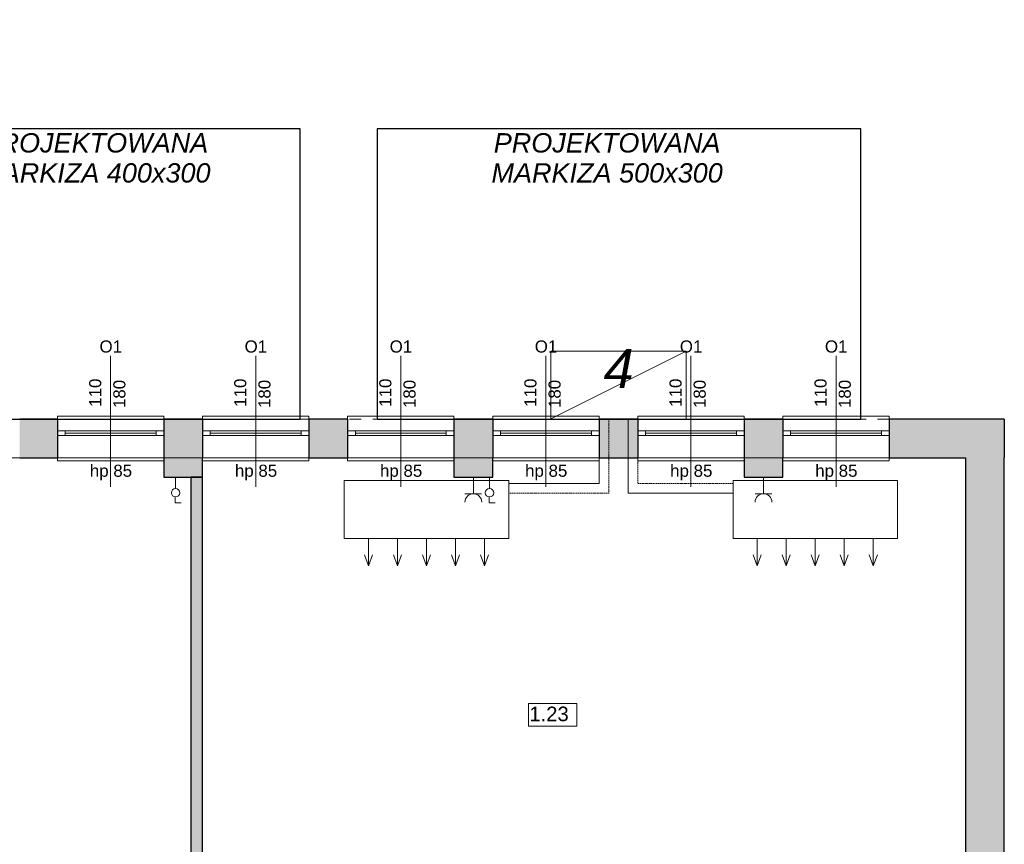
# Model space of a CAD drawing. Header units: centimetres. Extents: x -25572 to 23555, y -2435 to 15405.
# Tile 55 of 134: x 9923 to 10941, y 2460 to 3312. Entities that reach past the tile are written whole.
import ezdxf

# ---------------------------------------------------------------- set-up
doc = ezdxf.new("R2010")
doc.units = ezdxf.units.CM
doc.header["$MEASUREMENT"] = 0
doc.linetypes.add('DASHED', pattern=[1.905, 1.27, -0.635])
doc.linetypes.add('Przerywana', pattern=[24, 12, -12])
for name, color, linetype, lineweight in [('820-G Rysunki Obrazki_Nr_pióra__10', 7, 'Continuous', 13), ('820-G Rysunki Obrazki_Nr_pióra__20', 1, 'Continuous', 13), ('820-G Rysunki Obrazki_Nr_pióra__4', 7, 'Continuous', 13), ('Nowe_210-A Pomieszczenia_Nr_pióra__41', 7, 'Continuous', 15), ('Nowe_220-A Ściany_Nr_pióra__19', 255, 'Continuous', 0), ('Nowe_220-A Ściany_Nr_pióra__23', 7, 'Continuous', 15), ('Nowe_220-A Ściany_Nr_pióra__27', 7, 'Continuous', 25), ('Nowe_220-A Ściany_Nr_pióra__3', 7, 'Continuous', 13), ('Nowe_220-A Ściany_Nr_pióra__7', 7, 'Continuous', 13), ('Nowe_299-A Wymiary Opisy_Nr_pióra__161', 7, 'Continuous', 5), ('Nowe_299-A Wymiary Opisy_Nr_pióra__41', 7, 'Continuous', 15), ('Nowe_450-K Stropy_Nr_pióra__21', 7, 'Continuous', 25), ('Nowe_450-K Stropy_Nr_pióra__89', 7, 'Continuous', 13)]:
    doc.layers.add(name, color=color, linetype=linetype, lineweight=lineweight)
for name, color, linetype, lineweight, true_color in [('820-G Rysunki Obrazki_Nr_pióra__5', 7, 'Continuous', 13, 0x40a5ff), ('Nowe_199-Z Wymiary i opisy_Nr_pióra__81', 7, 'Continuous', 13, 0x6a6a6a), ('Nowe_220-A Ściany_Nr_pióra__45', 7, 'Continuous', 15, 0x40a5ff)]:
    doc.layers.add(name, color=color, linetype=linetype, lineweight=lineweight, true_color=true_color)
doc.layers.add('Nowe_299-A Wymiary Opisy', color=7, linetype='Continuous')
doc.styles.add('STYL_AUTOMATYCZNY_11', font='arial.ttf')
doc.styles.add('STYL_AUTOMATYCZNY_5', font='arial.ttf')
doc.styles.add('STYL_AUTOMATYCZNY_6', font='arial.ttf')
doc.dimstyles.new('STYL_AUTOMATYCZNY__1', dxfattribs={"dimtxt": 20, "dimasz": 5.7, "dimexe": 0.18, "dimexo": 0.0625, "dimgap": 0, "dimtad": 1, "dimtih": 1, "dimtoh": 1, "dimdec": 0, "dimzin": 0, "dimdsep": 46, "dimtxsty": 'STYL_AUTOMATYCZNY_11', "dimblk": 'ARROWHEAD_2', "dimblk1": 'ARROWHEAD_2', "dimblk2": 'ARROWHEAD_2', "dimcen": 0.09, "dimse1": 1, "dimse2": 1, "dimclrd": 7, "dimclre": 7, "dimclrt": 7, "dimadec": 1, "dimazin": 0, "dimtfac": 1, "dimtdec": 4, "dimtmove": 0, "dimatfit": 3, "dimfxl": 0, "dimtolj": 1, "dimtzin": 0, "dimarcsym": 0})
doc.dimstyles.new('STYL_AUTOMATYCZNY__3', dxfattribs={"dimtxt": 20, "dimasz": 5.7, "dimexe": 0.18, "dimexo": 0.0625, "dimgap": 0, "dimtad": 1, "dimtih": 1, "dimtoh": 1, "dimdec": 0, "dimzin": 0, "dimdsep": 46, "dimtxsty": 'STYL_AUTOMATYCZNY_11', "dimblk": 'ARROWHEAD_2', "dimblk1": 'ARROWHEAD_2', "dimblk2": 'ARROWHEAD_2', "dimcen": 0.09, "dimse1": 1, "dimse2": 1, "dimclrd": 7, "dimclre": 7, "dimclrt": 7, "dimadec": 1, "dimazin": 0, "dimtfac": 1, "dimtdec": 4, "dimtmove": 2, "dimatfit": 3, "dimfxl": 0, "dimtolj": 1, "dimtzin": 0, "dimarcsym": 0})

# ---------------------------------------------------------------- blocks, each defined once
blk = doc.blocks.new('*D21')
at = {"layer": 'Nowe_299-A Wymiary Opisy_Nr_pióra__161', "color": 7, "linetype": 'Continuous', "lineweight": 5}
for p, q in [((10210.5, 4981.1), (10214.2, 4981.1)), ((10216.3, 4984.8), (10212, 4977.3)), ((10214.2, 4975.4), (10214.2, 4986.7)), ((10214.2, 4981.1), (10528.8, 4981.1)), ((10526.6, 4977.3), (10530.9, 4984.8)), ((10528.8, 4975.4), (10528.8, 4986.7)), ((10528.8, 4981.1), (10532.4, 4981.1))]:
    blk.add_line(p, q, dxfattribs=at)
at = {"layer": 'Nowe_299-A Wymiary Opisy_Nr_pióra__41', "color": 7, "lineweight": 15, "insert": (10348.6, 4985.1), "char_height": 20, "attachment_point": 7, "style": 'STYL_AUTOMATYCZNY_11'}
blk.add_mtext('\\A1;{\\pql;\\fArial|b0|i0|c238|p0;\\W1.000000;315}', dxfattribs=at)
blk = doc.blocks.new('ARROWHEAD_2')
at = {"color": 0, "linetype": 'Continuous', "lineweight": 0}
for p, q in [((0, 0), (-1, 0)), ((-0.38, -0.66), (0.38, 0.66))]:
    blk.add_line(p, q, dxfattribs=at)
blk = doc.blocks.new('*D30')
at = {"layer": 'Nowe_299-A Wymiary Opisy_Nr_pióra__161', "color": 7, "linetype": 'Continuous', "lineweight": 5}
for p, q in [((10210.6, 5134.8), (10214.3, 5134.8)), ((10216.5, 5138.5), (10212.1, 5131)), ((10214.3, 5129.1), (10214.3, 5140.4)), ((10214.3, 5134.8), (10367.4, 5134.8)), ((10369.5, 5138.5), (10365.2, 5131)), ((10367.4, 5129.1), (10367.4, 5140.4))]:
    blk.add_line(p, q, dxfattribs=at)
at = {"layer": 'Nowe_299-A Wymiary Opisy_Nr_pióra__41', "color": 7, "lineweight": 15, "char_height": 20, "attachment_point": 7, "style": 'STYL_AUTOMATYCZNY_11'}
for s, insert in [('\\A1;{\\pql;\\fArial|b0|i0|c238|p0;\\W1.000000;153}', (10252.7, 5138.8)), ('\\A1;{\\pql;\\fArial|b0|i0|c238|p0;\\W1.000000;12}', (10334.7, 5138.8))]:
    blk.add_mtext(s, dxfattribs=dict(at, insert=insert))
blk = doc.blocks.new('*D31')
at = {"layer": 'Nowe_299-A Wymiary Opisy_Nr_pióra__161', "color": 7, "linetype": 'Continuous', "lineweight": 5}
for p, q in [((10369.5, 5138.5), (10365.2, 5131)), ((10367.4, 5129.1), (10367.4, 5140.4)), ((10367.4, 5134.8), (10379.4, 5134.8)), ((10381.5, 5138.5), (10377.2, 5131)), ((10379.4, 5129.1), (10379.4, 5140.4))]:
    blk.add_line(p, q, dxfattribs=at)
blk = doc.blocks.new('*D32')
at = {"layer": 'Nowe_299-A Wymiary Opisy_Nr_pióra__161', "color": 7, "linetype": 'Continuous', "lineweight": 5}
for p, q in [((10381.5, 5138.5), (10377.2, 5131)), ((10379.4, 5129.1), (10379.4, 5140.4)), ((10379.4, 5134.8), (10504.8, 5134.8)), ((10502.6, 5131), (10506.9, 5138.5)), ((10504.8, 5129.1), (10504.8, 5140.4)), ((10504.8, 5134.8), (10508.4, 5134.8))]:
    blk.add_line(p, q, dxfattribs=at)
at = {"layer": 'Nowe_299-A Wymiary Opisy_Nr_pióra__41', "color": 7, "lineweight": 15, "insert": (10396.1, 5138.8), "char_height": 20, "attachment_point": 7, "style": 'STYL_AUTOMATYCZNY_11'}
blk.add_mtext('\\A1;{\\pql;\\fArial|b0|i0|c238|p0;\\W1.000000;125}', dxfattribs=at)
blk = doc.blocks.new('*D33')
at = {"layer": 'Nowe_299-A Wymiary Opisy_Nr_pióra__161', "color": 7, "linetype": 'Continuous', "lineweight": 5}
for p, q in [((10375.7, 5314.7), (10379.4, 5314.7)), ((10381.5, 5318.4), (10377.2, 5310.9)), ((10379.4, 5309.1), (10379.4, 5320.3)), ((10379.4, 5314.7), (10528.8, 5314.7)), ((10526.6, 5310.9), (10530.9, 5318.4)), ((10528.8, 5309.1), (10528.8, 5320.3)), ((10528.8, 5314.7), (10532.4, 5314.7))]:
    blk.add_line(p, q, dxfattribs=at)
at = {"layer": 'Nowe_299-A Wymiary Opisy_Nr_pióra__41', "color": 7, "lineweight": 15, "insert": (10431.2, 5318.7), "char_height": 20, "attachment_point": 7, "style": 'STYL_AUTOMATYCZNY_11'}
blk.add_mtext('\\A1;{\\pql;\\fArial|b0|i0|c238|p0;\\W1.000000;149}', dxfattribs=at)
blk = doc.blocks.new('*D34')
at = {"layer": 'Nowe_299-A Wymiary Opisy_Nr_pióra__161', "color": 7, "linetype": 'Continuous', "lineweight": 5}
for p, q in [((10375.7, 5216.1), (10379.4, 5216.1)), ((10381.5, 5219.8), (10377.2, 5212.3)), ((10379.4, 5210.4), (10379.4, 5221.7)), ((10379.4, 5216.1), (10504.5, 5216.1)), ((10502.4, 5212.3), (10506.7, 5219.8)), ((10504.5, 5210.4), (10504.5, 5221.7)), ((10504.5, 5216.1), (10508.2, 5216.1))]:
    blk.add_line(p, q, dxfattribs=at)
at = {"layer": 'Nowe_299-A Wymiary Opisy_Nr_pióra__41', "color": 7, "lineweight": 15, "insert": (10419.1, 5220.1), "char_height": 20, "attachment_point": 7, "style": 'STYL_AUTOMATYCZNY_11'}
blk.add_mtext('\\A1;{\\pql;\\fArial|b0|i0|c238|p0;\\W1.000000;125}', dxfattribs=at)
blk = doc.blocks.new('*D36')
at = {"layer": 'Nowe_299-A Wymiary Opisy_Nr_pióra__161', "color": 7, "linetype": 'Continuous', "lineweight": 5}
for p, q in [((10302.7, 5029.9), (10306.4, 5029.9)), ((10308.5, 5033.7), (10304.2, 5026.2)), ((10306.4, 5024.3), (10306.4, 5035.6)), ((10306.4, 5029.9), (10504.8, 5029.9)), ((10502.6, 5026.2), (10506.9, 5033.7)), ((10504.8, 5024.3), (10504.8, 5035.6)), ((10504.8, 5029.9), (10508.4, 5029.9))]:
    blk.add_line(p, q, dxfattribs=at)
at = {"layer": 'Nowe_299-A Wymiary Opisy_Nr_pióra__41', "color": 7, "lineweight": 15, "insert": (10382.7, 5033.9), "char_height": 20, "attachment_point": 7, "style": 'STYL_AUTOMATYCZNY_11'}
blk.add_mtext('\\A1;{\\pql;\\fArial|b0|i0|c238|p0;\\W1.000000;198}', dxfattribs=at)

msp = doc.modelspace()

# ---------------------------------------------------------------- hatches: boundary and pattern name
at = {"layer": 'Nowe_220-A Ściany_Nr_pióra__19', "linetype": 'Continuous', "lineweight": 0}
for points in [[(9923.4, 2899.3), (9923.4, 2859.3), (9962.4, 2859.3), (9962.4, 2899.3)], [(10072.4, 2899.3), (10072.4, 2839.3), (10112.4, 2839.3), (10112.4, 2899.3)], [(10222.4, 2899.3), (10222.4, 2859.3), (10262.4, 2859.3), (10262.4, 2899.3)], [(10372.4, 2899.3), (10372.4, 2839.3), (10412.4, 2839.3), (10412.4, 2899.3)], [(10522.4, 2899.3), (10522.4, 2859.3), (10562.4, 2859.3), (10562.4, 2899.3)], [(10672.4, 2899.3), (10672.4, 2839.3), (10712.4, 2839.3), (10712.4, 2899.3)], [(10822.4, 2899.3), (10822.4, 2859.3), (10901.4, 2859.3), (10901.4, 2899.3)], [(10901.4, 2899.3), (10901.4, 2282.3), (10941.4, 2282.3), (10941.4, 2899.3)], [(10100.4, 2839.3), (10100.4, 2282.3), (10112.4, 2282.3), (10112.4, 2839.3)]]:
    msp.add_hatch(color=255, dxfattribs=at).paths.add_polyline_path(points)

# ---------------------------------------------------------------- linework, layer by layer
at = {"layer": '820-G Rysunki Obrazki_Nr_pióra__20', "color": 1, "linetype": 'Continuous', "lineweight": 13}
for points in [[(10612.4, 2899.3), (10472.4, 2899.4), (10472.4, 2969.4), (10612.4, 2969.4), (10612.3, 2899.3)], [(10612.4, 2969.4), (10472.4, 2899.4)], [(10522.4, 2899.3), (10522.4, 2832.6), (10429, 2832.6)], [(10552.4, 2899.3), (10552.4, 2822.6), (10660.9, 2822.6)], [(10284, 2775.9), (10284, 2747.8), (10279.8, 2759.1)], [(10284, 2775.9), (10284, 2747.8), (10288.2, 2759.1)], [(10314, 2775.9), (10314, 2747.8), (10309.8, 2759.1)], [(10314, 2775.9), (10314, 2747.8), (10318.2, 2759.1)], [(10344, 2775.9), (10344, 2747.8), (10339.8, 2759.1)], [(10344, 2775.9), (10344, 2747.8), (10348.2, 2759.1)], [(10374, 2775.9), (10374, 2747.8), (10369.8, 2759.1)], [(10374, 2775.9), (10374, 2747.8), (10378.2, 2759.1)], [(10404, 2775.9), (10404, 2747.8), (10399.8, 2759.1)], [(10404, 2775.9), (10404, 2747.8), (10408.2, 2759.1)], [(10685.9, 2775.9), (10685.9, 2747.8), (10681.7, 2759.1)], [(10685.9, 2775.9), (10685.9, 2747.8), (10690.1, 2759.1)], [(10715.9, 2775.9), (10715.9, 2747.8), (10711.7, 2759.1)], [(10715.9, 2775.9), (10715.9, 2747.8), (10720.1, 2759.1)], [(10745.9, 2775.9), (10745.9, 2747.8), (10741.7, 2759.1)], [(10745.9, 2775.9), (10745.9, 2747.8), (10750.1, 2759.1)], [(10775.9, 2775.9), (10775.9, 2747.8), (10771.7, 2759.1)], [(10775.9, 2775.9), (10775.9, 2747.8), (10780.1, 2759.1)], [(10805.9, 2775.9), (10805.9, 2747.8), (10801.7, 2759.1)], [(10805.9, 2775.9), (10805.9, 2747.8), (10810.1, 2759.1)]]:
    msp.add_lwpolyline(points, dxfattribs=at)
for points in [[(10429, 2835.9), (10429, 2775.9), (10259, 2775.9), (10259, 2835.9)], [(10830.9, 2835.9), (10830.9, 2775.9), (10660.9, 2775.9), (10660.9, 2835.9)]]:
    msp.add_lwpolyline(points, close=True, dxfattribs=at)
at = {"layer": '820-G Rysunki Obrazki_Nr_pióra__4', "color": 7, "linetype": 'Continuous', "lineweight": 13}
for p, q in [((10084.5, 2837.3), (10084.5, 2839.3)), ((10084.5, 2827.4), (10084.5, 2837.3)), ((10392.4, 2822), (10392.4, 2839.3)), ((10409.1, 2837.3), (10409.1, 2839.3)), ((10409.1, 2827.4), (10409.1, 2837.3)), ((10692.4, 2822), (10692.4, 2839.3)), ((10401, 2822), (10383.7, 2822)), ((10701, 2822), (10683.7, 2822)), ((10084, 2812.8), (10084, 2818.7)), ((10084.2, 2812.8), (10090.2, 2812.8)), ((10408.6, 2812.8), (10408.6, 2818.7)), ((10408.7, 2812.8), (10414.8, 2812.8))]:
    msp.add_line(p, q, dxfattribs=at)
for centre in [(10084.5, 2823.2), (10409.1, 2823.2)]:
    msp.add_circle(centre, 4.33, dxfattribs=at)
for centre in [(10392.4, 2813.4), (10692.4, 2813.4)]:
    msp.add_arc(centre, 8.66, 0, 180, dxfattribs=at)
at = {"layer": '820-G Rysunki Obrazki_Nr_pióra__5', "color": 161, "linetype": 'DASHED', "lineweight": 13, "true_color": 0x40a5ff}
for points in [[(10532.4, 2899.3), (10532.4, 2822.6), (10429, 2822.6)], [(10562.4, 2899.3), (10562.4, 2832.6), (10660.9, 2832.6)]]:
    msp.add_lwpolyline(points, dxfattribs=at)
at = {"layer": 'Nowe_210-A Pomieszczenia_Nr_pióra__41', "color": 7, "linetype": 'Continuous', "lineweight": 15}
for p, q in [((10449.5, 2605.5), (10499.5, 2605.5)), ((10449.5, 2582), (10449.5, 2605.5)), ((10499.5, 2605.5), (10499.5, 2582)), ((10499.5, 2582), (10449.5, 2582))]:
    msp.add_line(p, q, dxfattribs=at)
at = {"layer": 'Nowe_220-A Ściany_Nr_pióra__23', "color": 7, "linetype": 'Continuous', "lineweight": 15}
for p, q in [((9962.4, 2887.3), (9970.4, 2887.3)), ((9970.4, 2882.3), (9962.4, 2882.3)), ((9970.4, 2887.3), (9970.4, 2882.3)), ((10064.4, 2882.3), (10064.4, 2887.3)), ((10064.4, 2887.3), (10072.4, 2887.3)), ((10072.4, 2882.3), (10064.4, 2882.3)), ((10112.4, 2887.3), (10120.4, 2887.3)), ((10120.4, 2882.3), (10112.4, 2882.3)), ((10120.4, 2887.3), (10120.4, 2882.3)), ((10214.4, 2882.3), (10214.4, 2887.3)), ((10214.4, 2887.3), (10222.4, 2887.3)), ((10222.4, 2882.3), (10214.4, 2882.3)), ((10262.4, 2887.3), (10270.4, 2887.3)), ((10270.4, 2882.3), (10262.4, 2882.3)), ((10270.4, 2887.3), (10270.4, 2882.3)), ((10364.4, 2882.3), (10364.4, 2887.3)), ((10364.4, 2887.3), (10372.4, 2887.3)), ((10372.4, 2882.3), (10364.4, 2882.3)), ((10412.4, 2887.3), (10420.4, 2887.3)), ((10420.4, 2882.3), (10412.4, 2882.3)), ((10420.4, 2887.3), (10420.4, 2882.3)), ((10514.4, 2882.3), (10514.4, 2887.3)), ((10514.4, 2887.3), (10522.4, 2887.3)), ((10522.4, 2882.3), (10514.4, 2882.3)), ((10562.4, 2887.3), (10570.4, 2887.3)), ((10570.4, 2882.3), (10562.4, 2882.3)), ((10570.4, 2887.3), (10570.4, 2882.3)), ((10664.4, 2882.3), (10664.4, 2887.3)), ((10664.4, 2887.3), (10672.4, 2887.3)), ((10672.4, 2882.3), (10664.4, 2882.3)), ((10712.4, 2887.3), (10720.4, 2887.3)), ((10720.4, 2882.3), (10712.4, 2882.3)), ((10720.4, 2887.3), (10720.4, 2882.3)), ((10814.4, 2882.3), (10814.4, 2887.3)), ((10814.4, 2887.3), (10822.4, 2887.3)), ((10822.4, 2882.3), (10814.4, 2882.3))]:
    msp.add_line(p, q, dxfattribs=at)
at = {"layer": 'Nowe_220-A Ściany_Nr_pióra__27', "color": 7, "linetype": 'Continuous', "lineweight": 25}
for p, q in [((9962.4, 2899.3), (9962.4, 2887.3)), ((9962.4, 2899.3), (9962.4, 2887.3)), ((10072.4, 2899.3), (10072.4, 2887.3)), ((10072.4, 2899.3), (10072.4, 2887.3)), ((10112.4, 2899.3), (10112.4, 2887.3)), ((10112.4, 2899.3), (10112.4, 2887.3)), ((10222.4, 2899.3), (10222.4, 2887.3)), ((10222.4, 2899.3), (10222.4, 2887.3)), ((10262.4, 2899.3), (10262.4, 2887.3)), ((10262.4, 2899.3), (10262.4, 2887.3)), ((10372.4, 2899.3), (10372.4, 2887.3)), ((10372.4, 2899.3), (10372.4, 2887.3)), ((10412.4, 2899.3), (10412.4, 2887.3)), ((10412.4, 2899.3), (10412.4, 2887.3)), ((10522.4, 2899.3), (10522.4, 2887.3)), ((10522.4, 2899.3), (10522.4, 2887.3)), ((10562.4, 2899.3), (10562.4, 2887.3)), ((10562.4, 2899.3), (10562.4, 2887.3)), ((10672.4, 2899.3), (10672.4, 2887.3)), ((10672.4, 2899.3), (10672.4, 2887.3)), ((10712.4, 2899.3), (10712.4, 2887.3)), ((10712.4, 2899.3), (10712.4, 2887.3)), ((10822.4, 2899.3), (10822.4, 2887.3)), ((10822.4, 2899.3), (10822.4, 2887.3)), ((9962.4, 2887.3), (9962.4, 2882.3)), ((9962.4, 2887.3), (9962.4, 2882.3)), ((9962.4, 2887.3), (9962.4, 2882.3)), ((9962.4, 2882.3), (9962.4, 2859.3)), ((9962.4, 2882.3), (9962.4, 2859.3)), ((10072.4, 2887.3), (10072.4, 2882.3)), ((10072.4, 2887.3), (10072.4, 2882.3)), ((10072.4, 2887.3), (10072.4, 2882.3)), ((10072.4, 2882.3), (10072.4, 2859.3)), ((10072.4, 2882.3), (10072.4, 2859.3)), ((10112.4, 2887.3), (10112.4, 2882.3)), ((10112.4, 2887.3), (10112.4, 2882.3)), ((10112.4, 2887.3), (10112.4, 2882.3)), ((10112.4, 2882.3), (10112.4, 2859.3)), ((10112.4, 2882.3), (10112.4, 2859.3)), ((10222.4, 2887.3), (10222.4, 2882.3)), ((10222.4, 2887.3), (10222.4, 2882.3)), ((10222.4, 2887.3), (10222.4, 2882.3)), ((10222.4, 2882.3), (10222.4, 2859.3)), ((10222.4, 2882.3), (10222.4, 2859.3)), ((10262.4, 2887.3), (10262.4, 2882.3)), ((10262.4, 2887.3), (10262.4, 2882.3)), ((10262.4, 2887.3), (10262.4, 2882.3)), ((10262.4, 2882.3), (10262.4, 2859.3)), ((10262.4, 2882.3), (10262.4, 2859.3)), ((10372.4, 2887.3), (10372.4, 2882.3)), ((10372.4, 2887.3), (10372.4, 2882.3)), ((10372.4, 2887.3), (10372.4, 2882.3)), ((10372.4, 2882.3), (10372.4, 2859.3)), ((10372.4, 2882.3), (10372.4, 2859.3)), ((10412.4, 2887.3), (10412.4, 2882.3)), ((10412.4, 2887.3), (10412.4, 2882.3)), ((10412.4, 2887.3), (10412.4, 2882.3)), ((10412.4, 2882.3), (10412.4, 2859.3)), ((10412.4, 2882.3), (10412.4, 2859.3)), ((10522.4, 2887.3), (10522.4, 2882.3)), ((10522.4, 2887.3), (10522.4, 2882.3)), ((10522.4, 2887.3), (10522.4, 2882.3)), ((10522.4, 2882.3), (10522.4, 2859.3)), ((10522.4, 2882.3), (10522.4, 2859.3)), ((10562.4, 2887.3), (10562.4, 2882.3)), ((10562.4, 2887.3), (10562.4, 2882.3)), ((10562.4, 2887.3), (10562.4, 2882.3)), ((10562.4, 2882.3), (10562.4, 2859.3)), ((10562.4, 2882.3), (10562.4, 2859.3)), ((10672.4, 2887.3), (10672.4, 2882.3)), ((10672.4, 2887.3), (10672.4, 2882.3)), ((10672.4, 2887.3), (10672.4, 2882.3)), ((10672.4, 2882.3), (10672.4, 2859.3)), ((10672.4, 2882.3), (10672.4, 2859.3)), ((10712.4, 2887.3), (10712.4, 2882.3)), ((10712.4, 2887.3), (10712.4, 2882.3)), ((10712.4, 2887.3), (10712.4, 2882.3)), ((10712.4, 2882.3), (10712.4, 2859.3)), ((10712.4, 2882.3), (10712.4, 2859.3)), ((10822.4, 2887.3), (10822.4, 2882.3)), ((10822.4, 2887.3), (10822.4, 2882.3)), ((10822.4, 2887.3), (10822.4, 2882.3)), ((10822.4, 2882.3), (10822.4, 2859.3)), ((10822.4, 2882.3), (10822.4, 2859.3))]:
    msp.add_line(p, q, dxfattribs=at)
for points in [[(9962.4, 2899.3), (9923.4, 2899.3)], [(10112.4, 2899.3), (10072.4, 2899.3)], [(10262.4, 2899.3), (10222.4, 2899.3)], [(10412.4, 2899.3), (10372.4, 2899.3)], [(10562.4, 2899.3), (10522.4, 2899.3)], [(10712.4, 2899.3), (10672.4, 2899.3)], [(10901.4, 2899.3), (10822.4, 2899.3)], [(10941.4, 2899.3), (10901.4, 2899.3)], [(9923.4, 2859.3), (9962.4, 2859.3)], [(10072.4, 2859.3), (10072.4, 2839.3)], [(10112.4, 2839.3), (10112.4, 2859.3)], [(10222.4, 2859.3), (10262.4, 2859.3)], [(10372.4, 2859.3), (10372.4, 2839.3)], [(10412.4, 2839.3), (10412.4, 2859.3)], [(10522.4, 2859.3), (10562.4, 2859.3)], [(10672.4, 2859.3), (10672.4, 2839.3)], [(10712.4, 2839.3), (10712.4, 2859.3)], [(10822.4, 2859.3), (10901.4, 2859.3)], [(10901.4, 2859.3), (10901.4, 2282.3)], [(10941.4, 2282.3), (10941.4, 2859.3)], [(10072.4, 2839.3), (10112.4, 2839.3)], [(10100.4, 2839.3), (10100.4, 2282.3)], [(10112.4, 2839.3), (10100.4, 2839.3)], [(10112.4, 2282.3), (10112.4, 2839.3)], [(10372.4, 2839.3), (10412.4, 2839.3)], [(10672.4, 2839.3), (10712.4, 2839.3)]]:
    msp.add_lwpolyline(points, dxfattribs=at)
at = {"layer": 'Nowe_220-A Ściany_Nr_pióra__3', "color": 7, "linetype": 'Continuous', "lineweight": 13}
for p, q in [((10072.4, 2902.3), (9962.4, 2902.3)), ((9962.4, 2902.3), (9962.4, 2899.3)), ((10072.4, 2899.3), (10072.4, 2902.3)), ((10222.4, 2902.3), (10112.4, 2902.3)), ((10112.4, 2902.3), (10112.4, 2899.3)), ((10222.4, 2899.3), (10222.4, 2902.3)), ((10372.4, 2902.3), (10262.4, 2902.3)), ((10262.4, 2902.3), (10262.4, 2899.3)), ((10372.4, 2899.3), (10372.4, 2902.3)), ((10522.4, 2902.3), (10412.4, 2902.3)), ((10412.4, 2902.3), (10412.4, 2899.3)), ((10522.4, 2899.3), (10522.4, 2902.3)), ((10672.4, 2902.3), (10562.4, 2902.3)), ((10562.4, 2902.3), (10562.4, 2899.3)), ((10672.4, 2899.3), (10672.4, 2902.3)), ((10822.4, 2902.3), (10712.4, 2902.3)), ((10712.4, 2902.3), (10712.4, 2899.3)), ((10822.4, 2899.3), (10822.4, 2902.3)), ((9970.4, 2887.3), (10064.4, 2887.3)), ((10064.4, 2884.8), (9970.4, 2884.8)), ((10064.4, 2882.3), (9970.4, 2882.3)), ((10120.4, 2887.3), (10214.4, 2887.3)), ((10214.4, 2884.8), (10120.4, 2884.8)), ((10214.4, 2882.3), (10120.4, 2882.3)), ((10270.4, 2887.3), (10364.4, 2887.3)), ((10364.4, 2884.8), (10270.4, 2884.8)), ((10364.4, 2882.3), (10270.4, 2882.3)), ((10420.4, 2887.3), (10514.4, 2887.3)), ((10514.4, 2884.8), (10420.4, 2884.8)), ((10514.4, 2882.3), (10420.4, 2882.3)), ((10570.4, 2887.3), (10664.4, 2887.3)), ((10664.4, 2884.8), (10570.4, 2884.8)), ((10664.4, 2882.3), (10570.4, 2882.3)), ((10720.4, 2887.3), (10814.4, 2887.3)), ((10814.4, 2884.8), (10720.4, 2884.8)), ((10814.4, 2882.3), (10720.4, 2882.3)), ((9962.4, 2856.3), (9962.4, 2859.3)), ((10072.4, 2856.3), (9962.4, 2856.3)), ((10072.4, 2859.3), (10072.4, 2856.3)), ((10112.4, 2856.3), (10112.4, 2859.3)), ((10222.4, 2856.3), (10112.4, 2856.3)), ((10222.4, 2859.3), (10222.4, 2856.3)), ((10262.4, 2856.3), (10262.4, 2859.3)), ((10372.4, 2856.3), (10262.4, 2856.3)), ((10372.4, 2859.3), (10372.4, 2856.3)), ((10412.4, 2856.3), (10412.4, 2859.3)), ((10522.4, 2856.3), (10412.4, 2856.3)), ((10522.4, 2859.3), (10522.4, 2856.3)), ((10562.4, 2856.3), (10562.4, 2859.3)), ((10672.4, 2856.3), (10562.4, 2856.3)), ((10672.4, 2859.3), (10672.4, 2856.3)), ((10712.4, 2856.3), (10712.4, 2859.3)), ((10822.4, 2856.3), (10712.4, 2856.3)), ((10822.4, 2859.3), (10822.4, 2856.3))]:
    msp.add_line(p, q, dxfattribs=at)
at = {"layer": 'Nowe_220-A Ściany_Nr_pióra__3', "color": 7, "linetype": 'Przerywana', "lineweight": 13}
for p, q in [((10072.4, 2899.3), (9962.4, 2899.3)), ((10222.4, 2899.3), (10112.4, 2899.3)), ((10372.4, 2899.3), (10262.4, 2899.3)), ((10522.4, 2899.3), (10412.4, 2899.3)), ((10672.4, 2899.3), (10562.4, 2899.3)), ((10822.4, 2899.3), (10712.4, 2899.3)), ((10072.4, 2859.3), (9962.4, 2859.3)), ((10222.4, 2859.3), (10112.4, 2859.3)), ((10372.4, 2859.3), (10262.4, 2859.3)), ((10522.4, 2859.3), (10412.4, 2859.3)), ((10672.4, 2859.3), (10562.4, 2859.3)), ((10822.4, 2859.3), (10712.4, 2859.3))]:
    msp.add_line(p, q, dxfattribs=at)
at = {"layer": 'Nowe_220-A Ściany_Nr_pióra__45', "color": 161, "linetype": 'Continuous', "lineweight": 15, "true_color": 0x40a5ff}
for p, q in [((10017.4, 2964.5), (10017.4, 2829.3)), ((10167.4, 2964.5), (10167.4, 2829.3)), ((10317.4, 2964.5), (10317.4, 2829.3)), ((10467.4, 2964.5), (10467.4, 2829.3)), ((10617.4, 2964.5), (10617.4, 2829.3)), ((10767.4, 2964.5), (10767.4, 2829.3))]:
    msp.add_line(p, q, dxfattribs=at)
at = {"layer": 'Nowe_450-K Stropy_Nr_pióra__21', "color": 7, "linetype": 'Continuous', "lineweight": 25, "flags": 128}
for points in [[(9813.4, 2899.3), (10213.4, 2899.3), (10213.4, 3199.3), (9813.4, 3199.3)], [(9813.4, 2899.3), (10213.4, 2899.3), (10213.4, 3199.3), (9813.4, 3199.3)], [(10292.9, 2899.3), (10792.9, 2899.3), (10792.9, 3199.3), (10292.9, 3199.3)], [(10292.9, 2899.3), (10792.9, 2899.3), (10792.9, 3199.3), (10292.9, 3199.3)]]:
    msp.add_lwpolyline(points, close=True, dxfattribs=at)
msp.add_lwpolyline([(10941.4, 2899.3), (10941.4, 2859.3)], dxfattribs=at)
at = {"layer": 'Nowe_450-K Stropy_Nr_pióra__89', "color": 7, "linetype": 'Continuous', "lineweight": 13}
for points in [[(6369.4, 1683.3), (10868.8, 1683.3), (10868.8, 2282.3), (10901.4, 2282.3), (10901.4, 2859.3), (6369.4, 2859.3)], [(6369.4, 1683.3), (10868.8, 1683.3), (10868.8, 2282.3), (10901.4, 2282.3), (10901.4, 2859.3), (6369.4, 2859.3)], [(6369.4, 2859.3), (6369.4, 1683.3), (10868.8, 1683.3), (10868.8, 2282.3), (10901.4, 2282.3), (10901.4, 2859.3)]]:
    msp.add_lwpolyline(points, close=True, dxfattribs=at)

# ---------------------------------------------------------------- texts
at = {"layer": '820-G Rysunki Obrazki_Nr_pióra__10', "color": 7, "linetype": 'Continuous', "lineweight": 13, "insert": (10527.1, 2931.6), "char_height": 40, "attachment_point": 7, "style": 'STYL_AUTOMATYCZNY_5'}
msp.add_mtext('\\A1;{\\pql;\\fArial|b0|i1|c238|p0;\\W1.000000;4}', dxfattribs=at)
at = {"layer": 'Nowe_199-Z Wymiary i opisy_Nr_pióra__81', "color": 251, "linetype": 'Continuous', "lineweight": 13, "true_color": 0x6a6a6a, "char_height": 20, "width": 360.166, "attachment_point": 2, "line_spacing_factor": 0.931534, "style": 'STYL_AUTOMATYCZNY_5'}
for s, insert in [('\\A1;{\\pqc;\\fArial|b0|i1|c238|p0;\\W1.000000;PROJEKTOWANA MARKIZA\\fArial|b0|i1|c238|p0;\\W1.000000; 400x300}', (10001.1, 3194.8)), ('\\A1;{\\pqc;\\fArial|b0|i1|c238|p0;\\W1.000000;PROJEKTOWANA MARKIZA \\fArial|b0|i1|c238|p0;\\W1.000000;5\\fArial|b0|i1|c238|p0;\\W1.000000;00x300}', (10530.7, 3194.8))]:
    msp.add_mtext(s, dxfattribs=dict(at, insert=insert))
at = {"layer": 'Nowe_210-A Pomieszczenia_Nr_pióra__41', "color": 7, "linetype": 'Continuous', "lineweight": 15, "insert": (10474.5, 2602.1), "char_height": 15, "attachment_point": 2, "style": 'STYL_AUTOMATYCZNY_6'}
msp.add_mtext('\\A1;{\\pqc;\\pt0,25;\\fArial|b0|i0|c238|p0;\\W1.000000;1.23\\fArial|b0|i0|c238|p0;\\W1.000000;\\A1{\\H.66x;\\S^  ;}\\fArial|b0|i0|c238|p0;\\W1.000000;\\fArial|b0|i0|c238|p0;\\W1.000000;\\A1{\\H.66x;\\S^  ;}}', dxfattribs=at)
at = {"layer": 'Nowe_220-A Ściany_Nr_pióra__7', "color": 7, "linetype": 'Continuous', "lineweight": 13, "char_height": 12.5, "attachment_point": 7, "rotation": 90, "style": 'STYL_AUTOMATYCZNY_6'}
for s, insert in [('\\A1;{\\pql;\\pt0;\\fArial|b0|i0|c238|p0;\\W1.000000;110\\fArial|b0|i0|c238|p0;\\W1.000000;\\A1{\\H.66x;\\S^  ;}\\fArial|b0|i0|c238|p0;\\W1.000000;\\fArial|b0|i0|c238|p0;\\W1.000000;}', (10011.3, 2912)), ('\\A1;{\\pql;\\pt0;\\fArial|b0|i0|c238|p0;\\W1.000000;180\\fArial|b0|i0|c238|p0;\\W1.000000;\\A1{\\H.66x;\\S^  ;}\\fArial|b0|i0|c238|p0;\\W1.000000;\\fArial|b0|i0|c238|p0;\\W1.000000;}', (10036.3, 2910.7)), ('\\A1;{\\pql;\\pt0;\\fArial|b0|i0|c238|p0;\\W1.000000;110\\fArial|b0|i0|c238|p0;\\W1.000000;\\A1{\\H.66x;\\S^  ;}\\fArial|b0|i0|c238|p0;\\W1.000000;\\fArial|b0|i0|c238|p0;\\W1.000000;}', (10161.3, 2912)), ('\\A1;{\\pql;\\pt0;\\fArial|b0|i0|c238|p0;\\W1.000000;180\\fArial|b0|i0|c238|p0;\\W1.000000;\\A1{\\H.66x;\\S^  ;}\\fArial|b0|i0|c238|p0;\\W1.000000;\\fArial|b0|i0|c238|p0;\\W1.000000;}', (10186.3, 2910.7)), ('\\A1;{\\pql;\\pt0;\\fArial|b0|i0|c238|p0;\\W1.000000;110\\fArial|b0|i0|c238|p0;\\W1.000000;\\A1{\\H.66x;\\S^  ;}\\fArial|b0|i0|c238|p0;\\W1.000000;\\fArial|b0|i0|c238|p0;\\W1.000000;}', (10311.3, 2912)), ('\\A1;{\\pql;\\pt0;\\fArial|b0|i0|c238|p0;\\W1.000000;180\\fArial|b0|i0|c238|p0;\\W1.000000;\\A1{\\H.66x;\\S^  ;}\\fArial|b0|i0|c238|p0;\\W1.000000;\\fArial|b0|i0|c238|p0;\\W1.000000;}', (10336.3, 2910.7)), ('\\A1;{\\pql;\\pt0;\\fArial|b0|i0|c238|p0;\\W1.000000;110\\fArial|b0|i0|c238|p0;\\W1.000000;\\A1{\\H.66x;\\S^  ;}\\fArial|b0|i0|c238|p0;\\W1.000000;\\fArial|b0|i0|c238|p0;\\W1.000000;}', (10461.3, 2912)), ('\\A1;{\\pql;\\pt0;\\fArial|b0|i0|c238|p0;\\W1.000000;180\\fArial|b0|i0|c238|p0;\\W1.000000;\\A1{\\H.66x;\\S^  ;}\\fArial|b0|i0|c238|p0;\\W1.000000;\\fArial|b0|i0|c238|p0;\\W1.000000;}', (10486.3, 2910.7)), ('\\A1;{\\pql;\\pt0;\\fArial|b0|i0|c238|p0;\\W1.000000;110\\fArial|b0|i0|c238|p0;\\W1.000000;\\A1{\\H.66x;\\S^  ;}\\fArial|b0|i0|c238|p0;\\W1.000000;\\fArial|b0|i0|c238|p0;\\W1.000000;}', (10611.3, 2912)), ('\\A1;{\\pql;\\pt0;\\fArial|b0|i0|c238|p0;\\W1.000000;180\\fArial|b0|i0|c238|p0;\\W1.000000;\\A1{\\H.66x;\\S^  ;}\\fArial|b0|i0|c238|p0;\\W1.000000;\\fArial|b0|i0|c238|p0;\\W1.000000;}', (10636.3, 2910.7)), ('\\A1;{\\pql;\\pt0;\\fArial|b0|i0|c238|p0;\\W1.000000;110\\fArial|b0|i0|c238|p0;\\W1.000000;\\A1{\\H.66x;\\S^  ;}\\fArial|b0|i0|c238|p0;\\W1.000000;\\fArial|b0|i0|c238|p0;\\W1.000000;}', (10761.3, 2912)), ('\\A1;{\\pql;\\pt0;\\fArial|b0|i0|c238|p0;\\W1.000000;180\\fArial|b0|i0|c238|p0;\\W1.000000;\\A1{\\H.66x;\\S^  ;}\\fArial|b0|i0|c238|p0;\\W1.000000;\\fArial|b0|i0|c238|p0;\\W1.000000;}', (10786.3, 2910.7))]:
    msp.add_mtext(s, dxfattribs=dict(at, insert=insert))
at = {"layer": 'Nowe_220-A Ściany_Nr_pióra__7', "color": 7, "linetype": 'Continuous', "lineweight": 13, "char_height": 12.5, "attachment_point": 7, "style": 'STYL_AUTOMATYCZNY_6'}
for s, insert in [('\\A1;{\\pql;\\pt0;\\fArial|b0|i0|c238|p0;\\W1.000000;O1\\fArial|b0|i0|c238|p0;\\W1.000000;\\fArial|b0|i0|c238|p0;\\W1.000000;\\fArial|b0|i0|c238|p0;\\W1.000000;}', (10005.9, 2967.9)), ('\\A1;{\\pql;\\pt0;\\fArial|b0|i0|c238|p0;\\W1.000000;O1\\fArial|b0|i0|c238|p0;\\W1.000000;\\fArial|b0|i0|c238|p0;\\W1.000000;\\fArial|b0|i0|c238|p0;\\W1.000000;}', (10155.9, 2967.9)), ('\\A1;{\\pql;\\pt0;\\fArial|b0|i0|c238|p0;\\W1.000000;O1\\fArial|b0|i0|c238|p0;\\W1.000000;\\fArial|b0|i0|c238|p0;\\W1.000000;\\fArial|b0|i0|c238|p0;\\W1.000000;}', (10305.9, 2967.9)), ('\\A1;{\\pql;\\pt0;\\fArial|b0|i0|c238|p0;\\W1.000000;O1\\fArial|b0|i0|c238|p0;\\W1.000000;\\fArial|b0|i0|c238|p0;\\W1.000000;\\fArial|b0|i0|c238|p0;\\W1.000000;}', (10455.9, 2967.9)), ('\\A1;{\\pql;\\pt0;\\fArial|b0|i0|c238|p0;\\W1.000000;O1\\fArial|b0|i0|c238|p0;\\W1.000000;\\fArial|b0|i0|c238|p0;\\W1.000000;\\fArial|b0|i0|c238|p0;\\W1.000000;}', (10605.9, 2967.9)), ('\\A1;{\\pql;\\pt0;\\fArial|b0|i0|c238|p0;\\W1.000000;O1\\fArial|b0|i0|c238|p0;\\W1.000000;\\fArial|b0|i0|c238|p0;\\W1.000000;\\fArial|b0|i0|c238|p0;\\W1.000000;}', (10755.9, 2967.9)), ('\\A1;{\\pql;\\pt0;\\fArial|b0|i0|c238|p0;\\W1.000000;hp 85\\fArial|b0|i0|c238|p0;\\W1.000000;\\A1{\\H.66x;\\S^  ;}\\fArial|b0|i0|c238|p0;\\W1.000000;\\fArial|b0|i0|c238|p0;\\W1.000000;}', (9995.9, 2835.9)), ('\\A1;{\\pql;\\pt0;\\fArial|b0|i0|c238|p0;\\W1.000000;hp 85\\fArial|b0|i0|c238|p0;\\W1.000000;\\A1{\\H.66x;\\S^  ;}\\fArial|b0|i0|c238|p0;\\W1.000000;\\fArial|b0|i0|c238|p0;\\W1.000000;}', (10145.9, 2835.9)), ('\\A1;{\\pql;\\pt0;\\fArial|b0|i0|c238|p0;\\W1.000000;hp 85\\fArial|b0|i0|c238|p0;\\W1.000000;\\A1{\\H.66x;\\S^  ;}\\fArial|b0|i0|c238|p0;\\W1.000000;\\fArial|b0|i0|c238|p0;\\W1.000000;}', (10295.9, 2835.9)), ('\\A1;{\\pql;\\pt0;\\fArial|b0|i0|c238|p0;\\W1.000000;hp 85\\fArial|b0|i0|c238|p0;\\W1.000000;\\A1{\\H.66x;\\S^  ;}\\fArial|b0|i0|c238|p0;\\W1.000000;\\fArial|b0|i0|c238|p0;\\W1.000000;}', (10445.9, 2835.9)), ('\\A1;{\\pql;\\pt0;\\fArial|b0|i0|c238|p0;\\W1.000000;hp 85\\fArial|b0|i0|c238|p0;\\W1.000000;\\A1{\\H.66x;\\S^  ;}\\fArial|b0|i0|c238|p0;\\W1.000000;\\fArial|b0|i0|c238|p0;\\W1.000000;}', (10595.9, 2835.9)), ('\\A1;{\\pql;\\pt0;\\fArial|b0|i0|c238|p0;\\W1.000000;hp 85\\fArial|b0|i0|c238|p0;\\W1.000000;\\A1{\\H.66x;\\S^  ;}\\fArial|b0|i0|c238|p0;\\W1.000000;\\fArial|b0|i0|c238|p0;\\W1.000000;}', (10745.9, 2835.9))]:
    msp.add_mtext(s, dxfattribs=dict(at, insert=insert))

# ---------------------------------------------------------------- dimensions: what is measured, and where the dimension line sits
at = {"layer": 'Nowe_299-A Wymiary Opisy', "color": 7, "linetype": 'Continuous', "lineweight": 5}
for base, p1, p2, dimstyle, picture, middle in [((10528.8, 5314.7), (10379.4, 2176.3), (10528.8, 2258.3), 'STYL_AUTOMATYCZNY__1', '*D33', (10454, 5328.7)), ((10504.5, 5216.1), (10379.4, 2045.3), (10504.5, 2045.3), 'STYL_AUTOMATYCZNY__1', '*D34', (10441.9, 5230.1)), ((10367.4, 5134.8), (10214.3, 1958.6), (10367.4, 1959.8), 'STYL_AUTOMATYCZNY__1', '*D30', (10275.5, 5148.8)), ((10504.8, 5134.8), (10379.4, 1955.3), (10504.8, 1943.3), 'STYL_AUTOMATYCZNY__3', '*D32', (10418.9, 5148.8)), ((10379.4, 5134.8), (10367.4, 1959.8), (10379.4, 1955.3), 'STYL_AUTOMATYCZNY__1', '*D31', (10349.9, 5148.8)), ((10504.8, 5029.9), (10306.4, 1841.8), (10504.8, 1841.3), 'STYL_AUTOMATYCZNY__1', '*D36', (10405.5, 5043.9)), ((10528.8, 4981.1), (10214.2, 1683.3), (10528.8, 1707.3), 'STYL_AUTOMATYCZNY__1', '*D21', (10371.4, 4995.1))]:
    dim = msp.add_linear_dim(base=base, p1=p1, p2=p2, dimstyle=dimstyle, dxfattribs=at)
    dim.commit()
    dim.dimension.update_dxf_attribs({"geometry": picture, "text_midpoint": middle, "dimtype": 160})

doc.saveas('drawing.dxf')
